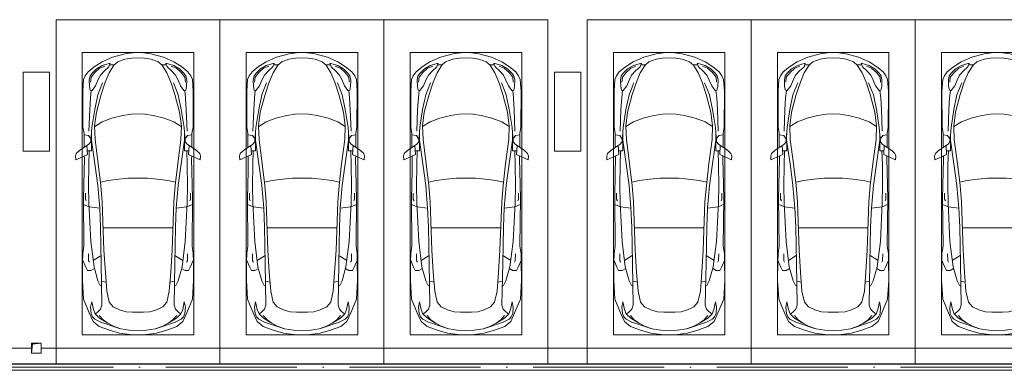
# Model space of a CAD drawing. Header units: millimetres. Extents: x -32229 to 192519, y -13689 to 125138.
# Tile 246 of 256: x 65081 to 80094, y 104312 to 109650. Entities that reach past the tile are written whole.
import ezdxf

# ---------------------------------------------------------------- set-up
doc = ezdxf.new("R2010")
doc.units = ezdxf.units.MM
doc.linetypes.add('ADSK_Осевая', pattern=[2800, 2000, -400, 0, -400])
for name, color, linetype, lineweight in [('A-DETL-GENF-OTLN', 7, 'Continuous', 18), ('A-FLOR-____-OTLN', 7, 'Continuous', 18), ('C-PRKG-____-OTLN', 7, 'Continuous', 18), ('E-CABL-TRAY-CNTR', 7, 'ADSK_Осевая', 18), ('E-CABL-TRAY-OTLN', 7, 'Continuous', 18), ('M-EQPM-____-OTLN', 7, 'Continuous', 18), ('S-COLS-____-MCUT', 7, 'Continuous', 40)]:
    doc.layers.add(name, color=color, linetype=linetype, lineweight=lineweight)

# ---------------------------------------------------------------- blocks, each defined once
blk = doc.blocks.new('АР_Машиноместо - 5300x2500_С-V14--01 ЭЛ')
at = {"layer": 'A-DETL-GENF-OTLN', "color": 253, "lineweight": 13, "true_color": 0xaaaaaa}
for p, q in [((659, 4670), (566, 4595)), ((813, 4729), (659, 4670)), ((681, 4606), (967, 4704)), ((874, 4665), (791, 4620)), ((970, 4772), (813, 4729)), ((988, 4707), (874, 4665)), ((1126, 4794), (970, 4772)), ((1122, 4726), (988, 4707)), ((1250, 4732), (1122, 4726)), ((1250, 4800), (1126, 4794)), ((1250, 4800), (1374, 4794)), ((1250, 4732), (1378, 4726)), ((1374, 4794), (1530, 4772)), ((1378, 4726), (1512, 4707)), ((1512, 4707), (1626, 4665)), ((1530, 4772), (1687, 4729)), ((1819, 4606), (1533, 4704)), ((1626, 4665), (1709, 4620)), ((1687, 4729), (1841, 4670)), ((1841, 4670), (1934, 4595)), ((566, 4595), (507, 4463)), ((536, 4471), (558, 4526)), ((558, 4526), (591, 4560)), ((591, 4560), (681, 4606)), ((662, 4543), (595, 4479)), ((717, 4569), (660, 4505)), ((788, 4618), (662, 4543)), ((791, 4620), (717, 4569)), ((1709, 4620), (1783, 4569)), ((1712, 4618), (1838, 4543)), ((1783, 4569), (1840, 4505)), ((1909, 4560), (1819, 4606)), ((1838, 4543), (1905, 4479)), ((1942, 4526), (1909, 4560)), ((1934, 4595), (1993, 4463)), ((1964, 4471), (1942, 4526)), ((507, 4463), (420, 4254)), ((528, 4375), (536, 4471)), ((544, 4295), (528, 4375)), ((569, 4413), (544, 4295)), ((595, 4479), (569, 4413)), ((645, 4445), (597, 4481)), ((680, 4406), (645, 4445)), ((700, 4345), (680, 4406)), ((812, 4299), (873, 4370)), ((873, 4370), (970, 4419)), ((970, 4419), (1070, 4447)), ((1070, 4447), (1167, 4453)), ((1167, 4453), (1250, 4454)), ((1333, 4453), (1250, 4454)), ((1430, 4447), (1333, 4453)), ((1530, 4419), (1430, 4447)), ((1627, 4370), (1530, 4419)), ((1688, 4299), (1627, 4370)), ((1800, 4345), (1820, 4406)), ((1820, 4406), (1855, 4445)), ((1855, 4445), (1903, 4481)), ((1905, 4479), (1931, 4413)), ((1931, 4413), (1956, 4295)), ((1956, 4295), (1972, 4375)), ((1972, 4375), (1964, 4471)), ((1993, 4463), (2080, 4254)), ((420, 4254), (403, 3968)), ((689, 3706), (700, 4345)), ((774, 4133), (812, 4299)), ((1726, 4133), (1688, 4299)), ((1811, 3706), (1800, 4345)), ((2080, 4254), (2097, 3968)), ((675, 4045), (695, 4058)), ((752, 3846), (774, 4133)), ((1748, 3846), (1726, 4133)), ((1825, 4045), (1805, 4058)), ((403, 3968), (406, 3688)), ((579, 3763), (639, 3975)), ((639, 3975), (675, 4045)), ((1861, 3975), (1825, 4045)), ((1921, 3763), (1861, 3975)), ((2097, 3968), (2094, 3688)), ((408, 3667), (453, 3766)), ((453, 3766), (478, 3819)), ((478, 3819), (533, 3818)), ((531, 3375), (579, 3763)), ((533, 3818), (586, 3790)), ((731, 3508), (752, 3846)), ((1769, 3508), (1748, 3846)), ((1967, 3818), (1914, 3790)), ((1969, 3375), (1921, 3763)), ((2022, 3819), (1967, 3818)), ((2047, 3766), (2022, 3819)), ((2092, 3667), (2047, 3766)), ((406, 3688), (409, 3560)), ((495, 3566), (497, 3672)), ((497, 3672), (510, 3691)), ((687, 3589), (566, 3664)), ((679, 3159), (689, 3706)), ((1821, 3159), (1811, 3706)), ((1813, 3589), (1934, 3664)), ((2003, 3672), (1990, 3691)), ((2005, 3566), (2003, 3672)), ((2094, 3688), (2091, 3560)), ((409, 3560), (426, 3447)), ((705, 2775), (731, 3508)), ((1795, 2775), (1769, 3508)), ((2091, 3560), (2074, 3447)), ((426, 3447), (418, 2723)), ((501, 2790), (531, 3375)), ((1999, 2790), (1969, 3375)), ((2074, 3447), (2082, 2723)), ((666, 2865), (679, 3159)), ((1834, 2865), (1821, 3159)), ((666, 2867), (505, 2847)), ((637, 2526), (666, 2867)), ((1834, 2867), (1995, 2847)), ((1863, 2526), (1834, 2867)), ((418, 2723), (428, 2308)), ((505, 2847), (421, 2813)), ((448, 2734), (460, 2756)), ((448, 2639), (448, 2734)), ((496, 2532), (501, 2790)), ((684, 2522), (705, 2775)), ((1816, 2522), (1795, 2775)), ((1995, 2847), (2079, 2813)), ((2004, 2532), (1999, 2790)), ((2052, 2734), (2040, 2756)), ((2052, 2639), (2052, 2734)), ((2082, 2723), (2072, 2308)), ((500, 2210), (496, 2532)), ((637, 2526), (597, 2231)), ((645, 2192), (684, 2522)), ((1855, 2192), (1816, 2522)), ((1863, 2526), (1903, 2231)), ((2000, 2210), (2004, 2532)), ((428, 2308), (432, 2120)), ((2072, 2308), (2068, 2120)), ((297, 2080), (301, 2131)), ((301, 2131), (480, 2053)), ((432, 2120), (431, 2074)), ((506, 1996), (500, 2210)), ((597, 2231), (535, 1798)), ((596, 1825), (645, 2192)), ((1904, 1825), (1855, 2192)), ((1903, 2231), (1965, 1798)), ((1994, 1996), (2000, 2210)), ((2199, 2131), (2020, 2053)), ((2068, 2120), (2069, 2074)), ((2203, 2080), (2199, 2131)), ((309, 2036), (297, 2080)), ((358, 1990), (309, 2036)), ((501, 1894), (358, 1990)), ((480, 2053), (471, 1914)), ((541, 1994), (476, 1998)), ((541, 1994), (540, 1733)), ((1959, 1994), (2024, 1998)), ((1959, 1994), (1960, 1733)), ((1999, 1894), (2142, 1990)), ((2020, 2053), (2029, 1914)), ((2142, 1990), (2191, 2036)), ((2191, 2036), (2203, 2080)), ((427, 1731), (427, 1943)), ((534, 1817), (495, 1765)), ((531, 1858), (501, 1894)), ((547, 1643), (531, 1858)), ((589, 1616), (596, 1825)), ((1911, 1616), (1904, 1825)), ((1953, 1643), (1969, 1858)), ((1966, 1817), (2005, 1765)), ((1969, 1858), (1999, 1894)), ((2073, 1731), (2073, 1943)), ((411, 1634), (427, 1731)), ((495, 1765), (427, 1753)), ((2005, 1765), (2073, 1753)), ((2089, 1634), (2073, 1731)), ((409, 1087), (411, 1634)), ((615, 1410), (589, 1616)), ((590, 1624), (704, 1557)), ((704, 1557), (853, 1499)), ((1796, 1557), (1647, 1499)), ((1910, 1624), (1796, 1557)), ((1885, 1410), (1911, 1616)), ((2091, 1087), (2089, 1634)), ((687, 1141), (615, 1410)), ((853, 1499), (1017, 1460)), ((1017, 1460), (1147, 1439)), ((1147, 1439), (1250, 1434)), ((1353, 1439), (1250, 1434)), ((1483, 1460), (1353, 1439)), ((1647, 1499), (1483, 1460)), ((1813, 1141), (1885, 1410)), ((421, 911), (409, 1087)), ((510, 1019), (522, 1074)), ((522, 1074), (549, 1076)), ((549, 1076), (603, 1005)), ((749, 950), (687, 1141)), ((1751, 950), (1813, 1141)), ((1951, 1076), (1897, 1005)), ((1978, 1074), (1951, 1076)), ((1990, 1019), (1978, 1074)), ((2079, 911), (2091, 1087)), ((446, 853), (421, 911)), ((506, 920), (510, 1019)), ((519, 852), (506, 920)), ((603, 1005), (639, 920)), ((639, 920), (677, 844)), ((809, 809), (749, 950)), ((1691, 809), (1751, 950)), ((1861, 920), (1823, 844)), ((1897, 1005), (1861, 920)), ((1981, 852), (1994, 920)), ((1994, 920), (1990, 1019)), ((2054, 853), (2079, 911)), ((489, 796), (446, 853)), ((584, 715), (489, 796)), ((550, 812), (519, 852)), ((616, 746), (550, 812)), ((677, 844), (738, 778)), ((738, 778), (805, 716)), ((882, 692), (809, 809)), ((1618, 692), (1691, 809)), ((1762, 778), (1695, 716)), ((1823, 844), (1762, 778)), ((1884, 746), (1950, 812)), ((1916, 715), (2011, 796)), ((1950, 812), (1981, 852)), ((2011, 796), (2054, 853)), ((702, 640), (584, 715)), ((704, 696), (616, 746)), ((862, 572), (702, 640)), ((825, 661), (704, 696)), ((805, 716), (825, 661)), ((888, 686), (815, 687)), ((941, 642), (882, 692)), ((1051, 599), (941, 642)), ((1449, 599), (1559, 642)), ((1559, 642), (1618, 692)), ((1612, 686), (1685, 687)), ((1638, 572), (1798, 640)), ((1695, 716), (1675, 661)), ((1675, 661), (1796, 696)), ((1796, 696), (1884, 746)), ((1798, 640), (1916, 715)), ((1053, 518), (862, 572)), ((1149, 583), (1051, 599)), ((1165, 503), (1053, 518)), ((1250, 582), (1149, 583)), ((1250, 500), (1165, 503)), ((1250, 582), (1351, 583)), ((1250, 500), (1335, 503)), ((1335, 503), (1447, 518)), ((1351, 583), (1449, 599)), ((1447, 518), (1638, 572))]:
    blk.add_line(p, q, dxfattribs=at)
at = {"layer": 'A-DETL-GENF-OTLN', "color": 254, "lineweight": 13, "true_color": 0xd4d4d4}
for p, q in [((695, 3980), (765, 3997)), ((1805, 3980), (1735, 3997)), ((715, 3168), (1250, 3167)), ((1785, 3168), (1250, 3167)), ((678, 2473), (795, 2446)), ((795, 2446), (956, 2427)), ((956, 2427), (1105, 2414)), ((1105, 2414), (1250, 2413)), ((1395, 2414), (1250, 2413)), ((1544, 2427), (1395, 2414)), ((1705, 2446), (1544, 2427)), ((1822, 2473), (1705, 2446)), ((514, 1369), (502, 1696)), ((1986, 1369), (1998, 1696)), ((590, 1368), (547, 1643)), ((1910, 1368), (1953, 1643)), ((525, 1189), (514, 1369)), ((637, 1146), (590, 1368)), ((1863, 1146), (1910, 1368)), ((1975, 1189), (1986, 1369)), ((537, 1076), (525, 1189)), ((710, 963), (637, 1146)), ((1790, 963), (1863, 1146)), ((1963, 1076), (1975, 1189)), ((535, 874), (528, 949)), ((1965, 874), (1972, 949)), ((592, 805), (535, 874)), ((665, 740), (592, 805)), ((1835, 740), (1908, 805)), ((1908, 805), (1965, 874)), ((743, 708), (665, 740)), ((1757, 708), (1835, 740))]:
    blk.add_line(p, q, dxfattribs=at)
at = {"layer": 'C-PRKG-____-OTLN', "color": 253, "lineweight": 13, "true_color": 0xaaaaaa}
for p, q in [((0, 0), (0, 5240)), ((2500, 0), (2500, 5240)), ((400, 4800), (2100, 4800)), ((400, 500), (400, 4800)), ((2100, 500), (2100, 4800)), ((400, 500), (2100, 500)), ((2500, 0), (0, 0))]:
    blk.add_line(p, q, dxfattribs=at)
blk = doc.blocks.new('АР_Машиноместо - 5300x2500_С-V16--01 ЭЛ')
at = {"layer": 'A-DETL-GENF-OTLN', "color": 253, "lineweight": 13, "true_color": 0xaaaaaa}
for p, q in [((862, -572), (702, -640)), ((1053, -518), (862, -572)), ((1051, -599), (941, -642)), ((1149, -583), (1051, -599)), ((1165, -503), (1053, -518)), ((1250, -582), (1149, -583)), ((1250, -500), (1165, -503)), ((1250, -500), (1335, -503)), ((1250, -582), (1351, -583)), ((1335, -503), (1447, -518)), ((1351, -583), (1449, -599)), ((1447, -518), (1638, -572)), ((1449, -599), (1559, -642)), ((1638, -572), (1798, -640)), ((584, -715), (489, -796)), ((616, -746), (550, -812)), ((702, -640), (584, -715)), ((704, -696), (616, -746)), ((825, -661), (704, -696)), ((738, -778), (805, -716)), ((805, -716), (825, -661)), ((882, -692), (809, -809)), ((888, -686), (815, -687)), ((941, -642), (882, -692)), ((1559, -642), (1618, -692)), ((1612, -686), (1685, -687)), ((1618, -692), (1691, -809)), ((1695, -716), (1675, -661)), ((1675, -661), (1796, -696)), ((1762, -778), (1695, -716)), ((1796, -696), (1884, -746)), ((1798, -640), (1916, -715)), ((1884, -746), (1950, -812)), ((1916, -715), (2011, -796)), ((446, -853), (421, -911)), ((489, -796), (446, -853)), ((519, -852), (506, -920)), ((550, -812), (519, -852)), ((639, -920), (677, -844)), ((677, -844), (738, -778)), ((809, -809), (749, -950)), ((1691, -809), (1751, -950)), ((1823, -844), (1762, -778)), ((1861, -920), (1823, -844)), ((1950, -812), (1981, -852)), ((1981, -852), (1994, -920)), ((2011, -796), (2054, -853)), ((2054, -853), (2079, -911)), ((421, -911), (409, -1087)), ((506, -920), (510, -1019)), ((510, -1019), (522, -1074)), ((549, -1076), (603, -1005)), ((603, -1005), (639, -920)), ((749, -950), (687, -1141)), ((1751, -950), (1813, -1141)), ((1897, -1005), (1861, -920)), ((1951, -1076), (1897, -1005)), ((1990, -1019), (1978, -1074)), ((1994, -920), (1990, -1019)), ((2079, -911), (2091, -1087)), ((409, -1087), (411, -1634)), ((522, -1074), (549, -1076)), ((687, -1141), (615, -1410)), ((1813, -1141), (1885, -1410)), ((1978, -1074), (1951, -1076)), ((2091, -1087), (2089, -1634)), ((615, -1410), (589, -1616)), ((704, -1557), (853, -1499)), ((853, -1499), (1017, -1460)), ((1017, -1460), (1147, -1439)), ((1147, -1439), (1250, -1434)), ((1353, -1439), (1250, -1434)), ((1483, -1460), (1353, -1439)), ((1647, -1499), (1483, -1460)), ((1796, -1557), (1647, -1499)), ((1885, -1410), (1911, -1616)), ((411, -1634), (427, -1731)), ((547, -1643), (531, -1858)), ((589, -1616), (596, -1825)), ((590, -1624), (704, -1557)), ((1910, -1624), (1796, -1557)), ((1911, -1616), (1904, -1825)), ((1953, -1643), (1969, -1858)), ((2089, -1634), (2073, -1731)), ((427, -1731), (427, -1943)), ((495, -1765), (427, -1753)), ((534, -1817), (495, -1765)), ((597, -2231), (535, -1798)), ((541, -1994), (540, -1733)), ((1903, -2231), (1965, -1798)), ((1959, -1994), (1960, -1733)), ((1966, -1817), (2005, -1765)), ((2005, -1765), (2073, -1753)), ((2073, -1731), (2073, -1943)), ((501, -1894), (358, -1990)), ((480, -2053), (471, -1914)), ((531, -1858), (501, -1894)), ((596, -1825), (645, -2192)), ((1904, -1825), (1855, -2192)), ((1969, -1858), (1999, -1894)), ((1999, -1894), (2142, -1990)), ((2020, -2053), (2029, -1914)), ((309, -2036), (297, -2080)), ((297, -2080), (301, -2131)), ((301, -2131), (480, -2053)), ((358, -1990), (309, -2036)), ((432, -2120), (431, -2074)), ((541, -1994), (476, -1998)), ((506, -1996), (500, -2210)), ((1959, -1994), (2024, -1998)), ((1994, -1996), (2000, -2210)), ((2199, -2131), (2020, -2053)), ((2068, -2120), (2069, -2074)), ((2142, -1990), (2191, -2036)), ((2191, -2036), (2203, -2080)), ((2203, -2080), (2199, -2131)), ((428, -2308), (432, -2120)), ((500, -2210), (496, -2532)), ((637, -2526), (597, -2231)), ((645, -2192), (684, -2522)), ((1855, -2192), (1816, -2522)), ((1863, -2526), (1903, -2231)), ((2000, -2210), (2004, -2532)), ((2072, -2308), (2068, -2120)), ((418, -2723), (428, -2308)), ((2082, -2723), (2072, -2308)), ((496, -2532), (501, -2790)), ((637, -2526), (666, -2867)), ((684, -2522), (705, -2775)), ((1816, -2522), (1795, -2775)), ((1863, -2526), (1834, -2867)), ((2004, -2532), (1999, -2790)), ((448, -2639), (448, -2734)), ((2052, -2639), (2052, -2734)), ((426, -3447), (418, -2723)), ((505, -2847), (421, -2813)), ((448, -2734), (460, -2756)), ((501, -2790), (531, -3375)), ((666, -2867), (505, -2847)), ((705, -2775), (731, -3508)), ((1795, -2775), (1769, -3508)), ((1834, -2867), (1995, -2847)), ((1999, -2790), (1969, -3375)), ((1995, -2847), (2079, -2813)), ((2052, -2734), (2040, -2756)), ((2074, -3447), (2082, -2723)), ((666, -2865), (679, -3159)), ((1834, -2865), (1821, -3159)), ((679, -3159), (689, -3706)), ((1821, -3159), (1811, -3706)), ((409, -3560), (426, -3447)), ((531, -3375), (579, -3763)), ((1969, -3375), (1921, -3763)), ((2091, -3560), (2074, -3447)), ((406, -3688), (409, -3560)), ((495, -3566), (497, -3672)), ((687, -3589), (566, -3664)), ((731, -3508), (752, -3846)), ((1769, -3508), (1748, -3846)), ((1813, -3589), (1934, -3664)), ((2005, -3566), (2003, -3672)), ((2094, -3688), (2091, -3560)), ((403, -3968), (406, -3688)), ((408, -3667), (453, -3766)), ((497, -3672), (510, -3691)), ((689, -3706), (700, -4345)), ((1811, -3706), (1800, -4345)), ((2003, -3672), (1990, -3691)), ((2092, -3667), (2047, -3766)), ((2097, -3968), (2094, -3688)), ((453, -3766), (478, -3819)), ((478, -3819), (533, -3818)), ((533, -3818), (586, -3790)), ((579, -3763), (639, -3975)), ((752, -3846), (774, -4133)), ((1748, -3846), (1726, -4133)), ((1921, -3763), (1861, -3975)), ((1967, -3818), (1914, -3790)), ((2022, -3819), (1967, -3818)), ((2047, -3766), (2022, -3819)), ((420, -4254), (403, -3968)), ((639, -3975), (675, -4045)), ((675, -4045), (695, -4058)), ((1825, -4045), (1805, -4058)), ((1861, -3975), (1825, -4045)), ((2080, -4254), (2097, -3968)), ((774, -4133), (812, -4299)), ((1726, -4133), (1688, -4299)), ((507, -4463), (420, -4254)), ((544, -4295), (528, -4375)), ((569, -4413), (544, -4295)), ((700, -4345), (680, -4406)), ((812, -4299), (873, -4370)), ((1688, -4299), (1627, -4370)), ((1800, -4345), (1820, -4406)), ((1931, -4413), (1956, -4295)), ((1956, -4295), (1972, -4375)), ((1993, -4463), (2080, -4254)), ((566, -4595), (507, -4463)), ((528, -4375), (536, -4471)), ((536, -4471), (558, -4526)), ((595, -4479), (569, -4413)), ((662, -4543), (595, -4479)), ((645, -4445), (597, -4481)), ((680, -4406), (645, -4445)), ((873, -4370), (970, -4419)), ((970, -4419), (1070, -4447)), ((1070, -4447), (1167, -4453)), ((1167, -4453), (1250, -4454)), ((1333, -4453), (1250, -4454)), ((1430, -4447), (1333, -4453)), ((1530, -4419), (1430, -4447)), ((1627, -4370), (1530, -4419)), ((1820, -4406), (1855, -4445)), ((1838, -4543), (1905, -4479)), ((1855, -4445), (1903, -4481)), ((1905, -4479), (1931, -4413)), ((1934, -4595), (1993, -4463)), ((1964, -4471), (1942, -4526)), ((1972, -4375), (1964, -4471)), ((558, -4526), (591, -4560)), ((659, -4670), (566, -4595)), ((591, -4560), (681, -4606)), ((717, -4569), (660, -4505)), ((788, -4618), (662, -4543)), ((681, -4606), (967, -4704)), ((791, -4620), (717, -4569)), ((874, -4665), (791, -4620)), ((1819, -4606), (1533, -4704)), ((1626, -4665), (1709, -4620)), ((1709, -4620), (1783, -4569)), ((1712, -4618), (1838, -4543)), ((1783, -4569), (1840, -4505)), ((1909, -4560), (1819, -4606)), ((1841, -4670), (1934, -4595)), ((1942, -4526), (1909, -4560)), ((813, -4729), (659, -4670)), ((970, -4772), (813, -4729)), ((988, -4707), (874, -4665)), ((1126, -4794), (970, -4772)), ((1122, -4726), (988, -4707)), ((1250, -4732), (1122, -4726)), ((1250, -4800), (1126, -4794)), ((1250, -4732), (1378, -4726)), ((1250, -4800), (1374, -4794)), ((1374, -4794), (1530, -4772)), ((1378, -4726), (1512, -4707)), ((1512, -4707), (1626, -4665)), ((1530, -4772), (1687, -4729)), ((1687, -4729), (1841, -4670))]:
    blk.add_line(p, q, dxfattribs=at)
at = {"layer": 'A-DETL-GENF-OTLN', "color": 254, "lineweight": 13, "true_color": 0xd4d4d4}
for p, q in [((665, -740), (592, -805)), ((743, -708), (665, -740)), ((1757, -708), (1835, -740)), ((1835, -740), (1908, -805)), ((535, -874), (528, -949)), ((592, -805), (535, -874)), ((1908, -805), (1965, -874)), ((1965, -874), (1972, -949)), ((710, -963), (637, -1146)), ((1790, -963), (1863, -1146)), ((525, -1189), (514, -1369)), ((537, -1076), (525, -1189)), ((637, -1146), (590, -1368)), ((1863, -1146), (1910, -1368)), ((1963, -1076), (1975, -1189)), ((1975, -1189), (1986, -1369)), ((514, -1369), (502, -1696)), ((590, -1368), (547, -1643)), ((1910, -1368), (1953, -1643)), ((1986, -1369), (1998, -1696)), ((678, -2473), (795, -2446)), ((795, -2446), (956, -2427)), ((956, -2427), (1105, -2414)), ((1105, -2414), (1250, -2413)), ((1395, -2414), (1250, -2413)), ((1544, -2427), (1395, -2414)), ((1705, -2446), (1544, -2427)), ((1822, -2473), (1705, -2446)), ((715, -3168), (1250, -3167)), ((1785, -3168), (1250, -3167)), ((695, -3980), (765, -3997)), ((1805, -3980), (1735, -3997))]:
    blk.add_line(p, q, dxfattribs=at)
at = {"layer": 'C-PRKG-____-OTLN', "color": 253, "lineweight": 13, "true_color": 0xaaaaaa}
for p, q in [((2500, 0), (0, 0)), ((0, 0), (0, -5240)), ((2500, 0), (2500, -5240)), ((400, -500), (400, -4800)), ((400, -500), (2100, -500)), ((2100, -500), (2100, -4800)), ((400, -4800), (2100, -4800))]:
    blk.add_line(p, q, dxfattribs=at)
blk = doc.blocks.new('АР_Канал вертикальный прямоугольный - ВК-5403405--01 ЭЛ')
at = {"layer": 'M-EQPM-____-OTLN', "lineweight": 13, "true_color": 0xe2e2e2}
blk.add_hatch(color=254, dxfattribs=at).paths.add_polyline_path([(-75, -75), (-60, 60), (75, 75), (-75, 75)])
at = {"layer": 'M-EQPM-____-OTLN', "color": 253, "lineweight": 13, "true_color": 0xaaaaaa}
for p, q in [((75, 75), (-75, 75)), ((-75, 75), (-75, -75)), ((75, 75), (-75, 75)), ((-75, 75), (-75, -75)), ((-75, -75), (-75, 75)), ((-75, 75), (75, 75)), ((-75, -75), (-60, 60)), ((-75, -75), (-60, 60)), ((-60, 60), (75, 75)), ((-60, 60), (75, 75)), ((75, -75), (75, 75)), ((75, 75), (75, -75)), ((-75, -75), (75, -75)), ((75, -75), (-75, -75))]:
    blk.add_line(p, q, dxfattribs=at)
blk = doc.blocks.new('Наметкина 10_РД_АР_П_отсоединено_rvt-1--01 ЭЛ')
at = {"layer": 'A-FLOR-____-OTLN', "color": 253, "lineweight": 13, "true_color": 0xaaaaaa}
for p, q in [((65260, 104650), (49635, 104650)), ((89560, 104650), (65410, 104650))]:
    blk.add_line(p, q, dxfattribs=at)
at = {"layer": 'S-COLS-____-MCUT', "color": 253, "lineweight": 15, "true_color": 0xaaaaaa}
for p, q in [((65535, 108850), (65135, 108850)), ((65135, 108850), (65135, 107650)), ((65535, 107650), (65535, 108850)), ((73635, 108850), (73235, 108850)), ((73235, 108850), (73235, 107650)), ((73635, 107650), (73635, 108850)), ((65135, 107650), (65535, 107650)), ((73235, 107650), (73635, 107650))]:
    blk.add_line(p, q, dxfattribs=at)
at = {"layer": 'C-PRKG-____-OTLN', "color": 253, "lineweight": 13, "true_color": 0xaaaaaa, "rotation": 180}
for p in [(68135, 109650), (73135, 109650), (78735, 109650)]:
    blk.add_blockref('АР_Машиноместо - 5300x2500_С-V14--01 ЭЛ', p, dxfattribs=at)
at = {"layer": 'C-PRKG-____-OTLN', "color": 253, "lineweight": 13, "true_color": 0xaaaaaa}
for p in [(68135, 109650), (73735, 109650), (78735, 109650)]:
    blk.add_blockref('АР_Машиноместо - 5300x2500_С-V16--01 ЭЛ', p, dxfattribs=at)
at = {"layer": 'M-EQPM-____-OTLN', "color": 253, "lineweight": 13, "true_color": 0xaaaaaa}
blk.add_blockref('АР_Канал вертикальный прямоугольный - ВК-5403405--01 ЭЛ', (65335, 104650), dxfattribs=at)

msp = doc.modelspace()

# ---------------------------------------------------------------- linework, layer by layer
at = {"layer": 'E-CABL-TRAY-CNTR', "color": 5, "true_color": 0x0000ff}
msp.add_line((114110.8, 104359.8), (50057.8, 104359.8), dxfattribs=at)
at = {"layer": 'E-CABL-TRAY-OTLN', "color": 5, "true_color": 0x0000ff}
for p, q in [((114110.8, 104409.8), (50057.8, 104409.8)), ((114110.8, 104407.3), (50057.8, 104407.3)), ((114110.8, 104312.4), (50057.8, 104312.4))]:
    msp.add_line(p, q, dxfattribs=at)

# ---------------------------------------------------------------- block references
at = {"lineweight": 5}
msp.add_blockref('Наметкина 10_РД_АР_П_отсоединено_rvt-1--01 ЭЛ', (0, 0), dxfattribs=at)

doc.saveas('drawing.dxf')
